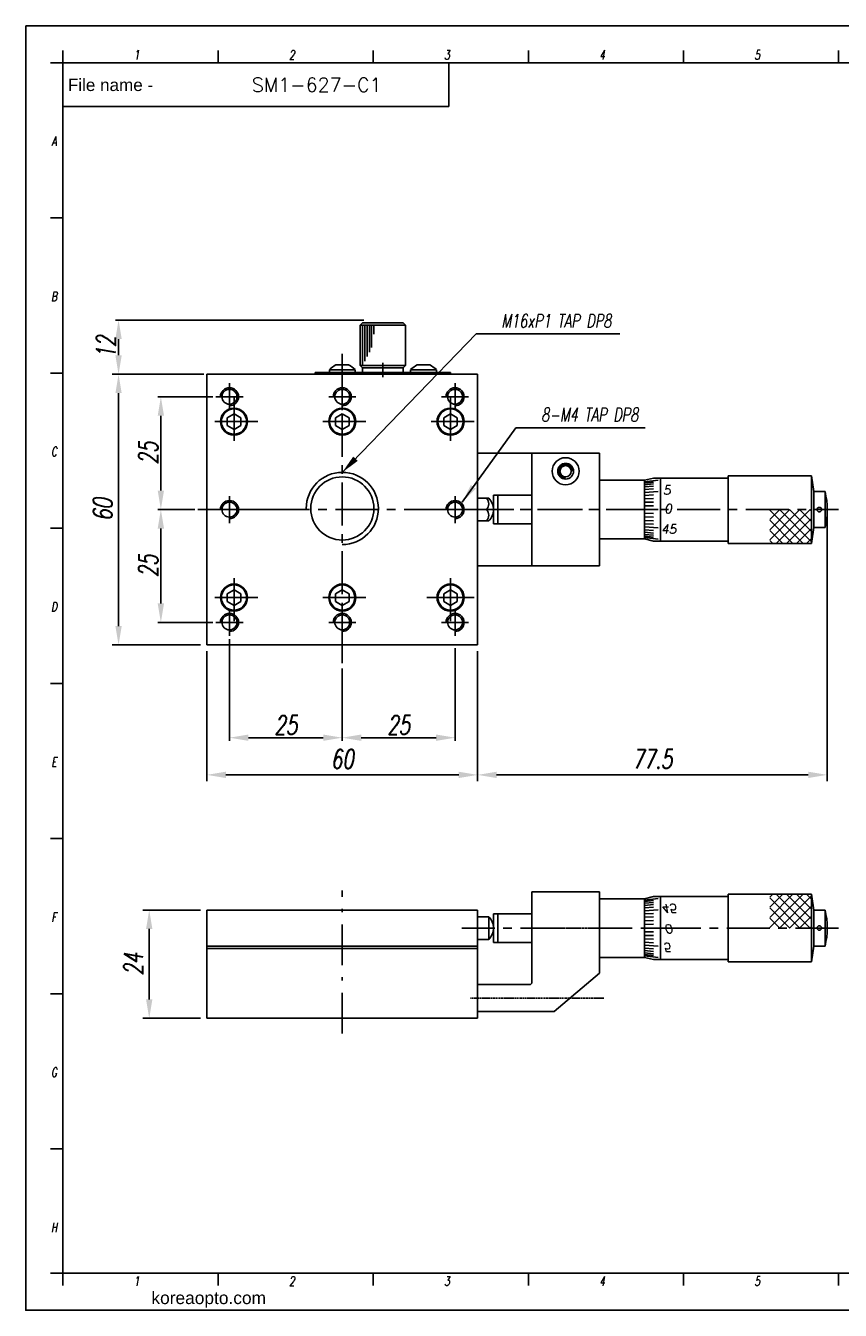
# Model space of a CAD drawing. Extents: x 0 to 1192, y 0 to 285.
# Tile 5 of 6: x 795 to 975, y 0 to 285. Entities that reach past the tile are written whole.
import ezdxf
from ezdxf.enums import TextEntityAlignment as Align

# ---------------------------------------------------------------- set-up
doc = ezdxf.new("R2010")
doc.units = 0
doc.header["$LTSCALE"] = 0.3
doc.header["$MEASUREMENT"] = 0
for name, pattern in [('CENTER', [50.8, 31.75, -6.35, 6.35, -6.35]), ('CENTER2', [1.125, 0.75, -0.125, 0.125, -0.125]), ('DASHDOT', [50.5, 30, -9, 2.5, -9])]:
    doc.linetypes.add(name, pattern=pattern)
doc.layers.get('0').update_dxf_attribs({"linetype": 'CONTINUOUS'})
doc.layers.get('DEFPOINTS').update_dxf_attribs({"linetype": 'CONTINUOUS'})
for name, color, linetype in [('1', 1, 'CENTER'), ('3', 3, 'CONTINUOUS'), ('FORM', 7, 'CONTINUOUS'), ('PAPER', 2, 'CONTINUOUS'), ('W', 4, 'CONTINUOUS')]:
    doc.layers.add(name, color=color, linetype=linetype)
doc.styles.add('H', font='txt.shx')
doc.styles.add('S', font='romans.shx', dxfattribs={"width": 0.7, "oblique": 10, "bigfont": 'bigfont.shx'})
doc.styles.add('SEACAD_arial_ttfI', font='arial.ttf')
doc.styles.get("Standard").update_dxf_attribs({"font": 'romans.shx', "width": 0.7, "oblique": 10, "bigfont": 'whgtxt.shx'})
doc.dimstyles.get("Standard").update_dxf_attribs({"dimtxt": 0.18, "dimasz": 0.18, "dimexe": 0.18, "dimexo": 0.0625, "dimgap": 0.09, "dimtad": 0, "dimtih": 1, "dimtoh": 1, "dimdec": 4, "dimzin": 0, "dimdsep": 46, "dimtxsty": 'Standard', "dimcen": 0.09, "dimadec": 0, "dimazin": 0, "dimtfac": 1, "dimtdec": 4, "dimtofl": 0, "dimtmove": 0, "dimatfit": 3, "dimfxl": 0, "dimtolj": 1, "dimtzin": 0, "dimarcsym": 0})

# ---------------------------------------------------------------- blocks, each defined once
blk = doc.blocks.new('erdftrgf45r')
at = {"layer": 'W'}
for p, q in [((34921.74, 9666.28), (35198.74, 9666.28)), ((34921.74, 9471.28), (34921.74, 9666.28)), ((35198.74, 9666.28), (35198.74, 9471.28)), ((35198.74, 9471.28), (34921.74, 9471.28))]:
    blk.add_line(p, q, dxfattribs=at)
blk = doc.blocks.new('234m234msfmem')
for p, q in [((22092.94, -222.76), (22092.94, -266.52)), ((22092.94, -266.52), (22145.04, -266.52))]:
    blk.add_line(p, q)
blk.add_lwpolyline([(22086.69, -57.1), (22387.79, -57.1), (22387.79, -272.77), (22086.69, -272.77)], close=True)
at = {"layer": 'FORM', "color": 7, "linetype": 'Continuous'}
for q in [(22157.76, -63.35), (22092.94, -70.69)]:
    blk.add_line((22157.76, -70.69), q, dxfattribs=at)
at = {"layer": 'PAPER'}
for p, q in [((22092.94, -63.35), (22092.94, -61.27)), ((22118.99, -63.35), (22118.99, -61.27)), ((22118.99, -63.35), (22118.99, -61.27)), ((22145.04, -63.35), (22145.04, -61.27)), ((22171.1, -63.35), (22171.1, -61.27)), ((22197.15, -63.35), (22197.15, -61.27)), ((22223.2, -63.35), (22223.2, -61.27)), ((22092.94, -63.35), (22090.86, -63.35)), ((22092.94, -89.37), (22090.86, -89.37)), ((22092.94, -115.42), (22090.86, -115.42)), ((22092.94, -141.47), (22090.86, -141.47)), ((22092.94, -167.52), (22090.86, -167.52)), ((22092.94, -193.57), (22090.86, -193.57)), ((22092.94, -219.62), (22090.86, -219.62)), ((22092.94, -245.68), (22090.86, -245.68)), ((22092.94, -266.52), (22090.86, -266.52)), ((22092.94, -266.52), (22092.94, -268.6)), ((22118.99, -266.52), (22118.99, -268.6)), ((22118.99, -266.52), (22118.99, -268.6)), ((22145.04, -266.52), (22145.04, -268.6)), ((22171.1, -266.52), (22171.1, -268.6)), ((22197.15, -266.52), (22197.15, -268.6)), ((22223.2, -266.52), (22223.2, -268.6))]:
    blk.add_line(p, q, dxfattribs=at)
at = {"xscale": 1.04187073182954, "yscale": 1.04187073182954, "zscale": 1.04187073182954}
blk.add_blockref('erdftrgf45r', (-14291, -10134.37), dxfattribs=at)
at = {"layer": 'FORM', "color": 7, "linetype": 'Continuous', "style": 'SEACAD_arial_ttfI'}
for s, height, p in [('File name -', 2.0507, (22093.77, -66.02)), ('koreaopto.com ', 2.0835, (22107.8, -269.64))]:
    blk.add_text(s, height=height, dxfattribs=at).set_placement(p, align=Align.TOP_LEFT)
at = {"layer": 'PAPER', "style": 'S', "oblique": 10, "width": 0.7}
for s, p in [('1', (22105.33, -62.01)), ('2', (22131.38, -62.01)), ('3', (22157.43, -62.01)), ('4', (22183.48, -62.01)), ('5', (22209.53, -62.01)), ('A', (22091.45, -76.5)), ('B', (22091.45, -102.55)), ('C', (22091.45, -128.6)), ('D', (22091.45, -154.66)), ('E', (22091.45, -180.71)), ('F', (22091.45, -206.76)), ('G', (22091.45, -232.81)), ('H', (22091.45, -258.86)), ('1', (22105.33, -267.87)), ('2', (22131.38, -267.87)), ('3', (22157.43, -267.87)), ('4', (22183.48, -267.87)), ('5', (22209.53, -267.87))]:
    blk.add_text(s, height=1.56, dxfattribs=at).set_placement(p, align=Align.MIDDLE)
blk = doc.blocks.new('*D121')
at = {"color": 4, "lineweight": -2}
for p, q in [((835.08, 146.09), (835.08, 117.3)), ((895.08, 146.09), (895.08, 117.3)), ((890.88, 118.7), (839.28, 118.7))]:
    blk.add_line(p, q, dxfattribs=at)
at = {"color": 4}
for points in [[(839.28, 119.4), (839.28, 118), (835.08, 118.7)], [(890.88, 119.4), (890.88, 118), (895.08, 118.7)]]:
    blk.add_solid(points, dxfattribs=at)
at = {"layer": 'DEFPOINTS', "color": 0}
for p in [(835.08, 147.49), (895.08, 147.49), (835.08, 118.7)]:
    blk.add_point(p, dxfattribs=at)
at = {"color": 3, "insert": (865.08, 122.2), "char_height": 4.2, "attachment_point": 5}
blk.add_mtext('\\A1;60', dxfattribs=at)
blk = doc.blocks.new('*D110')
at = {"color": 4, "lineweight": -2}
for p, q in [((840.08, 148.79), (840.08, 126.24)), ((865.08, 142.29), (865.08, 126.24)), ((860.88, 126.94), (844.28, 126.94))]:
    blk.add_line(p, q, dxfattribs=at)
at = {"color": 4}
for points in [[(844.28, 127.64), (844.28, 126.24), (840.08, 126.94)], [(860.88, 127.64), (860.88, 126.24), (865.08, 126.94)]]:
    blk.add_solid(points, dxfattribs=at)
at = {"layer": 'DEFPOINTS', "color": 0}
for p in [(840.08, 149.49), (865.08, 142.99), (840.08, 126.94)]:
    blk.add_point(p, dxfattribs=at)
at = {"color": 3, "insert": (852.58, 129.74), "char_height": 4.2, "attachment_point": 5}
blk.add_mtext('\\A1;25', dxfattribs=at)
blk = doc.blocks.new('*D111')
at = {"color": 4, "lineweight": -2}
for p, q in [((890.08, 146.79), (890.08, 126.24)), ((869.28, 126.94), (885.88, 126.94))]:
    blk.add_line(p, q, dxfattribs=at)
at = {"color": 4}
for points in [[(869.28, 127.64), (869.28, 126.24), (865.08, 126.94)], [(885.88, 127.64), (885.88, 126.24), (890.08, 126.94)]]:
    blk.add_solid(points, dxfattribs=at)
at = {"layer": 'DEFPOINTS', "color": 0}
for p in [(890.08, 147.49), (865.08, 126.94), (890.08, 126.94)]:
    blk.add_point(p, dxfattribs=at)
at = {"color": 3, "insert": (877.58, 129.74), "char_height": 4.2, "attachment_point": 5}
blk.add_mtext('\\A1;25', dxfattribs=at)
blk = doc.blocks.new('*D112')
at = {"color": 4, "lineweight": -2}
for p, q in [((869.88, 219.49), (814.79, 219.49)), ((815.49, 211.69), (815.49, 215.29)), ((834.38, 207.49), (814.79, 207.49))]:
    blk.add_line(p, q, dxfattribs=at)
at = {"color": 4}
for points in [[(814.79, 215.29), (816.19, 215.29), (815.49, 219.49)], [(814.79, 211.69), (816.19, 211.69), (815.49, 207.49)]]:
    blk.add_solid(points, dxfattribs=at)
at = {"layer": 'DEFPOINTS', "color": 0}
for p in [(815.49, 219.49), (870.58, 219.49), (835.08, 207.49)]:
    blk.add_point(p, dxfattribs=at)
at = {"color": 3, "insert": (812.69, 213.49), "char_height": 4.2, "attachment_point": 5, "rotation": 90}
blk.add_mtext('\\A1;12', dxfattribs=at)
blk = doc.blocks.new('*D113')
at = {"color": 4, "lineweight": -2}
for p, q in [((836.38, 202.49), (824.17, 202.49)), ((824.87, 181.69), (824.87, 198.29)), ((832.37, 177.49), (824.17, 177.49))]:
    blk.add_line(p, q, dxfattribs=at)
at = {"color": 4}
for points in [[(824.17, 198.29), (825.57, 198.29), (824.87, 202.49)], [(824.17, 181.69), (825.57, 181.69), (824.87, 177.49)]]:
    blk.add_solid(points, dxfattribs=at)
at = {"layer": 'DEFPOINTS', "color": 0}
for p in [(824.87, 202.49), (837.08, 202.49), (833.07, 177.49)]:
    blk.add_point(p, dxfattribs=at)
at = {"color": 3, "insert": (822.07, 189.99), "char_height": 4.2, "attachment_point": 5, "rotation": 90}
blk.add_mtext('\\A1;25', dxfattribs=at)
blk = doc.blocks.new('*D114')
at = {"color": 4, "lineweight": -2}
for p, q in [((831.67, 177.49), (824.17, 177.49)), ((824.87, 173.29), (824.87, 156.69)), ((836.38, 152.49), (824.17, 152.49))]:
    blk.add_line(p, q, dxfattribs=at)
at = {"color": 4}
for points in [[(824.17, 173.29), (825.57, 173.29), (824.87, 177.49)], [(824.17, 156.69), (825.57, 156.69), (824.87, 152.49)]]:
    blk.add_solid(points, dxfattribs=at)
at = {"layer": 'DEFPOINTS', "color": 0}
for p in [(832.37, 177.49), (824.87, 152.49), (837.08, 152.49)]:
    blk.add_point(p, dxfattribs=at)
at = {"color": 3, "insert": (822.07, 164.99), "char_height": 4.2, "attachment_point": 5, "rotation": 90}
blk.add_mtext('\\A1;25', dxfattribs=at)
blk = doc.blocks.new('*D115')
at = {"color": 4, "lineweight": -2}
for p, q in [((833.68, 207.49), (814.09, 207.49)), ((815.49, 203.29), (815.49, 151.69)), ((833.68, 147.49), (814.09, 147.49))]:
    blk.add_line(p, q, dxfattribs=at)
at = {"color": 4}
for points in [[(814.79, 203.29), (816.19, 203.29), (815.49, 207.49)], [(814.79, 151.69), (816.19, 151.69), (815.49, 147.49)]]:
    blk.add_solid(points, dxfattribs=at)
at = {"layer": 'DEFPOINTS', "color": 0}
for p in [(835.08, 207.49), (815.49, 147.49), (835.08, 147.49)]:
    blk.add_point(p, dxfattribs=at)
at = {"color": 3, "insert": (811.99, 177.49), "char_height": 4.2, "attachment_point": 5, "rotation": 90}
blk.add_mtext('\\A1;60', dxfattribs=at)
blk = doc.blocks.new('*D116')
at = {"color": 4, "lineweight": -2}
for p, q in [((972.58, 176.09), (972.58, 117.3)), ((895.08, 146.09), (895.08, 117.3)), ((899.28, 118.7), (968.38, 118.7))]:
    blk.add_line(p, q, dxfattribs=at)
at = {"color": 4}
for points in [[(899.28, 119.4), (899.28, 118), (895.08, 118.7)], [(968.38, 119.4), (968.38, 118), (972.58, 118.7)]]:
    blk.add_solid(points, dxfattribs=at)
at = {"layer": 'DEFPOINTS', "color": 0}
for p in [(972.58, 177.49), (895.08, 147.49), (972.58, 118.7)]:
    blk.add_point(p, dxfattribs=at)
at = {"color": 3, "insert": (933.83, 122.2), "char_height": 4.2, "attachment_point": 5}
blk.add_mtext('\\A1;77.5', dxfattribs=at)
blk = doc.blocks.new('*D117')
at = {"color": 4, "lineweight": -2}
for p, q in [((833.68, 88.75), (820.89, 88.75)), ((822.29, 84.55), (822.29, 68.95)), ((833.68, 64.75), (820.89, 64.75))]:
    blk.add_line(p, q, dxfattribs=at)
at = {"color": 4}
for points in [[(821.59, 84.55), (822.99, 84.55), (822.29, 88.75)], [(821.59, 68.95), (822.99, 68.95), (822.29, 64.75)]]:
    blk.add_solid(points, dxfattribs=at)
at = {"layer": 'DEFPOINTS', "color": 0}
for p in [(835.08, 88.75), (822.29, 64.75), (835.08, 64.75)]:
    blk.add_point(p, dxfattribs=at)
at = {"color": 3, "insert": (818.79, 76.75), "char_height": 4.2, "attachment_point": 5, "rotation": 90}
blk.add_mtext('\\A1;24', dxfattribs=at)
blk = doc.blocks.new('A$C71E23728')
at = {"color": 1, "linetype": 'CENTER'}
blk.add_line((3.16, 4.5), (0, 4.5), dxfattribs=at)
at = {"layer": '1', "color": 7, "linetype": 'Continuous'}
for p, q in [((2.04, 9), (1.04, 9)), ((1.04, 9), (1.04, 0)), ((2.04, 0), (2.04, 9)), ((1.04, 0), (2.04, 0))]:
    blk.add_line(p, q, dxfattribs=at)
blk = doc.blocks.new('A$C1AB17E2D')
for p, q in [((10.5, 12.04), (10, 11.54)), ((10, 11.54), (10, 2.54)), ((19.5, 12.04), (10.5, 12.04)), ((20, 11.54), (19.5, 12.04)), ((20, 2.54), (20, 11.54)), ((30, 1.04), (0, 1.04)), ((0, 1.04), (0, 0.64)), ((0, 0.64), (30, 0.64)), ((8.85, 1.65), (3.15, 1.65)), ((3.15, 1.65), (3.15, 1.04)), ((8.75, 1.04), (3.25, 1.04)), ((7.4, 2.69), (4.6, 2.69)), ((8.85, 1.65), (8.85, 1.04)), ((10.5, 2.04), (10, 2.54)), ((10.5, 2.04), (19.5, 2.04)), ((19.5, 2.04), (20, 2.54)), ((21.15, 1.65), (21.15, 1.04)), ((21.15, 1.65), (26.85, 1.65)), ((21.25, 1.04), (26.75, 1.04)), ((22.6, 2.69), (25.4, 2.69)), ((26.85, 1.65), (26.85, 1.04)), ((30, 0.64), (30, 1.04))]:
    blk.add_line(p, q)
for centre, start, end in [((7.07, -2.29), 116.3014, 134.8207), ((4.93, -2.29), 45.1793, 63.6986), ((25.07, -2.29), 116.3014, 134.8207), ((22.93, -2.29), 45.1793, 63.6986)]:
    blk.add_arc(centre, 5.56, start, end)
at = {"layer": '3'}
for p, q in [((10, 11.54), (20, 11.54)), ((10.5, 11.54), (10.5, 2.54)), ((11, 11.54), (11, 3.54)), ((11.5, 11.54), (11.5, 4.54)), ((12, 11.54), (12, 5.54)), ((12.5, 11.54), (12.5, 6.54)), ((13, 11.54), (13, 9.54)), ((10, 2.54), (20, 2.54))]:
    blk.add_line(p, q, dxfattribs=at)
at = {"xscale": -1, "rotation": 270}
blk.add_blockref('A$C71E23728', (10.5, 0), dxfattribs=at)
blk = doc.blocks.new('A$C185D13A4')
at = {"color": 0}
blk.add_line((1.6, 6), (1.6, 0), dxfattribs=at)
at = {"color": 1, "linetype": 'CENTER2'}
blk.add_line((29.59, 3), (0, 3), dxfattribs=at)
at = {"layer": '1', "color": 7, "linetype": 'Continuous'}
for p, q in [((13.6, 26.5), (28.6, 26.5)), ((13.6, 6.3), (13.6, 26.5)), ((28.6, 26.5), (28.6, 8.5)), ((1.6, 6), (13.3, 6)), ((13.3, 6), (13.6, 6.3)), ((28.6, 8.5), (18.6, 0)), ((18.6, 0), (1.6, 0))]:
    blk.add_line(p, q, dxfattribs=at)
at = {"layer": '3', "color": 1, "linetype": 'CENTER2'}
blk.add_line((30.88, 18.5), (11.2, 18.5), dxfattribs=at)

msp = doc.modelspace()

# ---------------------------------------------------------------- hatches: boundary and pattern name
h = msp.add_hatch()
h.set_pattern_fill('ANSI37', color=256, scale=0.5, style=0)
h.set_pattern_definition([(45, (783.52, 23.6641), (-1.122532, 1.122532), []), (135, (783.52, 23.6641), (-1.122532, -1.122532), [])])
h.paths.add_polyline_path([(969.08093, 177.48771), (959.83093, 177.48771), (959.83093, 169.98771), (969.08093, 169.98771)])
h = msp.add_hatch()
h.set_pattern_fill('ANSI37', color=256, scale=0.5, angle=180, style=0)
h.set_pattern_definition([(315, (783.5199, 238.575), (-1.122532, -1.122532), []), (225, (783.5199, 238.575), (-1.122532, 1.122532), [])])
h.paths.add_polyline_path([(969.08088, 84.75145), (959.83088, 84.75145), (959.83088, 92.25145), (969.08088, 92.25145)])

# ---------------------------------------------------------------- linework, layer by layer
for p, q in [((895.08088, 207.48771), (835.08088, 207.48771)), ((835.08088, 207.48771), (835.08088, 147.48771)), ((895.08088, 147.48771), (895.08088, 207.48771)), ((839.58088, 197.85373), (841.08088, 198.71976)), ((839.58088, 196.12168), (839.58088, 197.85373)), ((841.08088, 198.71976), (842.58088, 197.85373)), ((842.58088, 197.85373), (842.58088, 196.12168)), ((863.58088, 197.85373), (865.08088, 198.71976)), ((863.58088, 196.12168), (863.58088, 197.85373)), ((865.08088, 198.71976), (866.58088, 197.85373)), ((866.58088, 197.85373), (866.58088, 196.12168)), ((887.58088, 197.85373), (889.08088, 198.71976)), ((887.58088, 196.12168), (887.58088, 197.85373)), ((889.08088, 198.71976), (890.58088, 197.85373)), ((890.58088, 197.85373), (890.58088, 196.12168)), ((841.08088, 195.25566), (839.58088, 196.12168)), ((842.58088, 196.12168), (841.08088, 195.25566)), ((865.08088, 195.25566), (863.58088, 196.12168)), ((866.58088, 196.12168), (865.08088, 195.25566)), ((889.08088, 195.25566), (887.58088, 196.12168)), ((890.58088, 196.12168), (889.08088, 195.25566)), ((895.08088, 189.98771), (922.08093, 189.98771)), ((895.08088, 189.98771), (895.08088, 164.98771)), ((907.08093, 164.98771), (907.08093, 189.98771)), ((922.08093, 189.98771), (922.08093, 164.98771)), ((922.08093, 183.98771), (932.08093, 183.98771)), ((932.08093, 183.98771), (934.08093, 184.48771)), ((932.08093, 183.66957), (935.08093, 184.02622)), ((932.08093, 183.98771), (932.08093, 170.98771)), ((932.08093, 183.98771), (932.08093, 171.02622)), ((932.08093, 183.36908), (934.08093, 183.59529)), ((932.08093, 182.97584), (934.08093, 183.18692)), ((932.08093, 182.49604), (934.08093, 182.68867)), ((934.08093, 184.48771), (950.58093, 184.48771)), ((935.58093, 184.48771), (935.58093, 170.48771)), ((950.58093, 184.98771), (950.58093, 169.98771)), ((950.58093, 184.98771), (969.08093, 184.98771)), ((969.08093, 184.98771), (969.08093, 169.98771)), ((969.08093, 184.98771), (969.58093, 181.48771)), ((897.53042, 179.98771), (895.08093, 179.98771)), ((898.58093, 180.66271), (898.58093, 174.31271)), ((898.58093, 180.66271), (907.08093, 180.66271)), ((899.58093, 180.66271), (899.58093, 174.31271)), ((932.08093, 181.93726), (934.08093, 182.1084)), ((932.08093, 181.30831), (935.08093, 181.52873)), ((932.08093, 180.61911), (934.08093, 180.73954)), ((932.08093, 179.88052), (934.08093, 179.97255)), ((969.58093, 181.48771), (969.58093, 173.48771)), ((969.58093, 181.48771), (972.08093, 181.48771)), ((972.08093, 181.48771), (972.08093, 173.48771)), ((895.08093, 177.48771), (897.05999, 177.48771)), ((932.08093, 179.10419), (934.08093, 179.16636)), ((932.08093, 178.30237), (934.08093, 178.33371)), ((932.08093, 177.48771), (935.08093, 177.48771)), ((932.08093, 176.67304), (934.08093, 176.64171)), ((895.08093, 174.98771), (897.53042, 174.98771)), ((898.58093, 174.31271), (907.08093, 174.31271)), ((932.08093, 175.87122), (934.08093, 175.80905)), ((932.08093, 175.0949), (934.08093, 175.00287)), ((932.08093, 174.35631), (934.08093, 174.23587)), ((932.08093, 173.6671), (935.08093, 173.44668)), ((922.08093, 170.98771), (932.08093, 170.98771)), ((932.08093, 173.03815), (934.08093, 172.86701)), ((932.08093, 172.47937), (934.08093, 172.28674)), ((932.08093, 171.99958), (934.08093, 171.78849)), ((932.08093, 171.60633), (934.08093, 171.38012)), ((932.08093, 171.30584), (935.08093, 170.94919)), ((932.08093, 170.98771), (934.08093, 170.48771)), ((969.08093, 169.98771), (969.58093, 173.48771)), ((969.58093, 173.48771), (972.08093, 173.48771)), ((934.08093, 170.48771), (950.58093, 170.48771)), ((950.58093, 169.98771), (969.08093, 169.98771)), ((922.08093, 164.98771), (895.08088, 164.98771)), ((841.08088, 159.71976), (839.58088, 158.85373)), ((842.58088, 158.85373), (841.08088, 159.71976)), ((865.08088, 159.71976), (863.58088, 158.85373)), ((866.58088, 158.85373), (865.08088, 159.71976)), ((889.08088, 159.71976), (887.58088, 158.85373)), ((890.58088, 158.85373), (889.08088, 159.71976)), ((839.58088, 158.85373), (839.58088, 157.12168)), ((839.58088, 157.12168), (841.08088, 156.25566)), ((841.08088, 156.25566), (842.58088, 157.12168)), ((842.58088, 157.12168), (842.58088, 158.85373)), ((863.58088, 158.85373), (863.58088, 157.12168)), ((863.58088, 157.12168), (865.08088, 156.25566)), ((865.08088, 156.25566), (866.58088, 157.12168)), ((866.58088, 157.12168), (866.58088, 158.85373)), ((887.58088, 158.85373), (887.58088, 157.12168)), ((887.58088, 157.12168), (889.08088, 156.25566)), ((889.08088, 156.25566), (890.58088, 157.12168)), ((890.58088, 157.12168), (890.58088, 158.85373)), ((835.08088, 147.48771), (895.08088, 147.48771)), ((922.08088, 91.25145), (932.08088, 91.25145)), ((932.08088, 91.25145), (934.08088, 91.75145)), ((932.08088, 90.93332), (935.08088, 91.28997)), ((932.08088, 78.25145), (932.08088, 91.25145)), ((932.08088, 78.25145), (932.08088, 91.21294)), ((934.08088, 91.75145), (950.58088, 91.75145)), ((935.58088, 77.75145), (935.58088, 91.75145)), ((950.58088, 77.25145), (950.58088, 92.25145)), ((950.58088, 92.25145), (969.08088, 92.25145)), ((969.08088, 77.25145), (969.08088, 92.25145)), ((969.08088, 92.25145), (969.58088, 88.75145)), ((932.08088, 90.63283), (934.08088, 90.85904)), ((932.08088, 90.23958), (934.08088, 90.45067)), ((932.08088, 89.75979), (934.08088, 89.95242)), ((932.08088, 89.20101), (934.08088, 89.37215)), ((932.08088, 88.57206), (935.08088, 88.79248)), ((969.58088, 80.75145), (969.58088, 88.75145)), ((969.58088, 88.75145), (972.08088, 88.75145)), ((972.08088, 80.75145), (972.08088, 88.75145)), ((895.08083, 87.25145), (897.53032, 87.25145)), ((898.58088, 81.57645), (898.58088, 87.92645)), ((898.58088, 87.92645), (907.08088, 87.92645)), ((899.58088, 81.57645), (899.58088, 87.92645)), ((932.08088, 87.88285), (934.08088, 88.00329)), ((932.08088, 87.14426), (934.08088, 87.23629)), ((932.08088, 86.36794), (934.08088, 86.43011)), ((932.08088, 85.56612), (934.08088, 85.59745)), ((932.08088, 84.75145), (935.08088, 84.75145)), ((932.08088, 83.93679), (934.08088, 83.90545)), ((932.08088, 83.13497), (934.08088, 83.0728)), ((897.53032, 82.25145), (895.08083, 82.25145)), ((895.08088, 64.75145), (895.08088, 80.25145)), ((898.58088, 81.57645), (907.08088, 81.57645)), ((932.08088, 82.35864), (934.08088, 82.26661)), ((932.08088, 81.62005), (934.08088, 81.49962)), ((932.08088, 80.93085), (935.08088, 80.71043)), ((932.08088, 80.3019), (934.08088, 80.13076)), ((932.08088, 79.74312), (934.08088, 79.55049)), ((969.08088, 77.25145), (969.58088, 80.75145)), ((969.58088, 80.75145), (972.08088, 80.75145)), ((922.08088, 78.25145), (932.08088, 78.25145)), ((932.08088, 79.26332), (934.08088, 79.05224)), ((932.08088, 78.87008), (934.08088, 78.64387)), ((932.08088, 78.56959), (935.08088, 78.21294)), ((932.08088, 78.25145), (934.08088, 77.75145)), ((934.08088, 77.75145), (950.58088, 77.75145)), ((950.58088, 77.25145), (969.08088, 77.25145))]:
    msp.add_line(p, q)
for centre, radius in [((840.08088, 202.48771), 1.65), ((865.08088, 202.48771), 1.65), ((890.08088, 202.48771), 1.65), ((841.08088, 196.98771), 3), ((841.08088, 196.98771), 2.8), ((865.08088, 196.98771), 3), ((865.08088, 196.98771), 2.8), ((889.08088, 196.98771), 3), ((889.08088, 196.98771), 2.8), ((914.58093, 185.98771), 3), ((914.58093, 185.98771), 1.75), ((914.58093, 185.98771), 1.25), ((865.08088, 177.73771), 7), ((840.08088, 177.48771), 1.65), ((890.08088, 177.48771), 1.65), ((970.83093, 177.48771), 0.5), ((841.08088, 157.98771), 3), ((841.08088, 157.98771), 2.8), ((865.08088, 157.98771), 3), ((865.08088, 157.98771), 2.8), ((889.08088, 157.98771), 3), ((889.08088, 157.98771), 2.8), ((840.08088, 152.48771), 1.65), ((865.08088, 152.48771), 1.65), ((890.08088, 152.48771), 1.65), ((970.83088, 84.75145), 0.5)]:
    msp.add_circle(centre, radius)
at = {"color": 3}
msp.add_arc((914.58093, 185.98771), 1.5, 0, 270, dxfattribs=at)
for centre, radius, start, end in [((895.6345, 178.73771), 1.89592, 318.752728, 41.247272), ((895.08093, 177.48771), 3.5, 314.41531, 45.58469), ((956.33093, 177.48771), 16.25, 345.7499673, 14.2500327), ((895.6345, 176.23771), 1.89592, 318.752728, 41.247272), ((956.33088, 84.75145), 16.25, 345.7499673, 14.2500327), ((895.08083, 84.75145), 3.5, 314.415309, 45.584689)]:
    msp.add_arc(centre, radius, start, end)
at = {"layer": '1', "linetype": 'CENTER'}
for p, q in [((865.08088, 143.48771), (865.08088, 211.98771)), ((840.08088, 199.48771), (840.08088, 205.48771)), ((865.08088, 199.48771), (865.08088, 205.48771)), ((890.08088, 199.48771), (890.08088, 205.48771)), ((837.08088, 202.48771), (843.08088, 202.48771)), ((841.08088, 202.23771), (841.08088, 191.73771)), ((862.08088, 202.48771), (868.08088, 202.48771)), ((887.08088, 202.48771), (893.08088, 202.48771)), ((889.08088, 202.23771), (889.08088, 191.73771)), ((846.33088, 196.98771), (835.83088, 196.98771)), ((870.33088, 196.98771), (859.83088, 196.98771)), ((894.33088, 196.98771), (883.83088, 196.98771)), ((840.08088, 174.48771), (840.08088, 180.48771)), ((865.08088, 174.48771), (865.08088, 180.48771)), ((890.08088, 174.48771), (890.08088, 180.48771)), ((833.07018, 177.48771), (899.08088, 177.48771)), ((837.08088, 177.48771), (843.08088, 177.48771)), ((840.33088, 177.48771), (850.83088, 177.48771)), ((889.83088, 177.48771), (879.33088, 177.48771)), ((887.08088, 177.48771), (893.08088, 177.48771)), ((893.58093, 177.48771), (975.08093, 177.48771)), ((841.08088, 152.73771), (841.08088, 163.23771)), ((889.08088, 152.73771), (889.08088, 163.23771)), ((846.33088, 157.98771), (835.83088, 157.98771)), ((870.33088, 157.98771), (859.83088, 157.98771)), ((894.33088, 157.98771), (883.83088, 157.98771)), ((883.83088, 157.98771), (894.33088, 157.98771)), ((840.08088, 149.48771), (840.08088, 155.48771)), ((865.08088, 149.48771), (865.08088, 155.48771)), ((890.08088, 149.48771), (890.08088, 155.48771)), ((837.08088, 152.48771), (843.08088, 152.48771)), ((862.08088, 152.48771), (868.08088, 152.48771)), ((887.08088, 152.48771), (893.08088, 152.48771))]:
    msp.add_line(p, q, dxfattribs=at)
at = {"layer": '1'}
for p, q in [((893.08088, 177.48771), (924.08093, 177.48771)), ((975.06469, 84.75145), (891.60078, 84.75145))]:
    msp.add_line(p, q, dxfattribs=at)
at = {"layer": '1', "linetype": 'DASHDOT'}
msp.add_line((865.08088, 61.39707), (865.08088, 93.09021), dxfattribs=at)
at = {"layer": '1', "color": 7, "linetype": 'Continuous'}
for p, q in [((835.08088, 88.75145), (895.08088, 88.75145)), ((835.08088, 88.75145), (835.08088, 64.75145)), ((895.08088, 88.75145), (895.08088, 64.75145)), ((895.08088, 80.75145), (835.08088, 80.75145)), ((895.08088, 80.25145), (835.08088, 80.25145)), ((835.08088, 64.75145), (865.08088, 64.75145)), ((865.08088, 64.75145), (895.08088, 64.75145))]:
    msp.add_line(p, q, dxfattribs=at)
at = {"layer": '3'}
msp.add_line((897.53032, 82.25145), (897.53032, 87.25145), dxfattribs=at)
for centre, radius in [((840.08088, 202.48771), 2), ((865.08088, 202.48771), 2), ((890.08088, 202.48771), 2), ((865.08088, 177.73771), 8), ((840.08088, 177.48771), 2), ((890.08088, 177.48771), 2), ((840.08088, 152.48771), 2), ((865.08088, 152.48771), 2), ((890.08088, 152.48771), 2)]:
    msp.add_arc(centre, radius, 270, 180, dxfattribs=at)
at = {"layer": 'DEFPOINTS', "color": 0, "linetype": 'ByBlock'}
msp.add_point((895.08088, 189.98771), dxfattribs=at)

# ---------------------------------------------------------------- block references
at = {"xscale": 1.32, "yscale": 1.32, "zscale": 1.32}
msp.add_blockref('234m234msfmem', (-28359.52472, 360.09856), dxfattribs=at)
for name, p in [('A$C1AB17E2D', (859.08087, 206.84492)), ('A$C185D13A4', (893.48363, 66.25145))]:
    msp.add_blockref(name, p)

# ---------------------------------------------------------------- texts
at = {"oblique": 10}
for s, p in [('5', (936.1642, 180.80541)), ('0', (936.44334, 176.68971)), ('45', (935.7455, 172.15562))]:
    msp.add_text(s, height=2, dxfattribs=at).set_placement(p)
at = {"oblique": 10, "text_generation_flag": 4, "width": 1.015427}
for s, height, p in [('45', 1.969616, (935.74545, 90.08354)), ('0', 1.96962, (936.44329, 85.54945)), ('5', 1.96962, (936.16415, 81.43375))]:
    msp.add_text(s, height=height, dxfattribs=at).set_placement(p)
at = {"insert": (859.42231, 271.63239), "char_height": 3.0943561, "width": 58.5898016, "attachment_point": 5, "style": 'H'}
msp.add_mtext('{\\C2;SM1-627-C1}', dxfattribs=at)
at = {"color": 3, "char_height": 3, "attachment_point": 4}
for s, insert in [('M16xP1 TAP DP8', (900.33472, 219.31375)), ('8-M4 TAP DP8', (909.18369, 198.50769))]:
    msp.add_mtext(s, dxfattribs=dict(at, insert=insert))

# ---------------------------------------------------------------- dimensions: what is measured, and where the dimension line sits
for base, p1, p2, override, picture, middle in [((815.48876, 219.48771), (835.08088, 207.48771), (870.58088, 219.48771), {"dimscale": 0.7, "dimtxt": 6, "dimasz": 6, "dimexe": 1, "dimexo": 1, "dimgap": 1, "dimtad": 1, "dimtih": 0, "dimtoh": 0, "dimzin": 8, "dimlunit": 6, "dimcen": 2.5, "dimclrd": 4, "dimclre": 4, "dimclrt": 3, "dimtofl": 1}, '*D112', (812.68876, 213.48771)), ((815.48876, 147.48771), (835.08088, 207.48771), (835.08088, 147.48771), {"dimtxt": 4.2, "dimasz": 4.2, "dimexe": 1.4, "dimexo": 1.4, "dimgap": 1.4, "dimtad": 1, "dimtih": 0, "dimtoh": 0, "dimzin": 8, "dimlunit": 6, "dimcen": 2.5, "dimclrd": 4, "dimclre": 4, "dimclrt": 3, "dimtofl": 1, "dimtmove": 1}, '*D115', (811.98876, 177.48771)), ((824.87168, 202.48771), (833.07018, 177.48771), (837.08088, 202.48771), {"dimscale": 0.7, "dimtxt": 6, "dimasz": 6, "dimexe": 1, "dimexo": 1, "dimgap": 1, "dimtad": 1, "dimtih": 0, "dimtoh": 0, "dimzin": 8, "dimlunit": 6, "dimcen": 2.5, "dimclrd": 4, "dimclre": 4, "dimclrt": 3, "dimtofl": 1}, '*D113', (822.07168, 189.98771)), ((824.87168, 152.48771), (832.37018, 177.48771), (837.08088, 152.48771), {"dimscale": 0.7, "dimtxt": 6, "dimasz": 6, "dimexe": 1, "dimexo": 1, "dimgap": 1, "dimtad": 1, "dimtih": 0, "dimtoh": 0, "dimzin": 8, "dimlunit": 6, "dimcen": 2.5, "dimclrd": 4, "dimclre": 4, "dimclrt": 3, "dimtofl": 1}, '*D114', (822.07168, 164.98771)), ((822.28678, 64.75145), (835.08088, 88.75145), (835.08088, 64.75145), {"dimtxt": 4.2, "dimasz": 4.2, "dimexe": 1.4, "dimexo": 1.4, "dimgap": 1.4, "dimtad": 1, "dimtih": 0, "dimtoh": 0, "dimzin": 8, "dimlunit": 6, "dimcen": 2.5, "dimclrd": 4, "dimclre": 4, "dimclrt": 3, "dimtofl": 1}, '*D117', (818.78678, 76.75145))]:
    dim = msp.add_linear_dim(base=base, p1=p1, p2=p2, angle=90, dimstyle='Standard', override=override)
    dim.commit()
    dim.dimension.update_dxf_attribs({"geometry": picture, "text_midpoint": middle})
for base, p1, p2, override, picture, middle in [((972.580929, 118.700111), (895.08088, 147.487707), (972.580929, 177.487707), {"dimtxt": 4.2, "dimasz": 4.2, "dimexe": 1.4, "dimexo": 1.4, "dimgap": 1.4, "dimtad": 1, "dimtih": 0, "dimtoh": 0, "dimzin": 8, "dimlunit": 6, "dimcen": 2.5, "dimclrd": 4, "dimclre": 4, "dimclrt": 3, "dimtofl": 1}, '*D116', (933.830905, 122.200111)), ((840.08088, 126.93965), (865.08088, 142.98771), (840.08088, 149.48771), {"dimscale": 0.7, "dimtxt": 6, "dimasz": 6, "dimexe": 1, "dimexo": 1, "dimgap": 1, "dimtad": 1, "dimtih": 0, "dimtoh": 0, "dimzin": 8, "dimlunit": 6, "dimcen": 2.5, "dimclrd": 4, "dimclre": 4, "dimclrt": 3, "dimtofl": 1}, '*D110', (852.58088, 129.73965)), ((890.08088, 126.93965), (865.08088, 126.93965), (890.08088, 147.48771), {"dimscale": 0.7, "dimtxt": 6, "dimasz": 6, "dimexe": 1, "dimexo": 1, "dimgap": 1, "dimtad": 1, "dimtih": 0, "dimtoh": 0, "dimzin": 8, "dimlunit": 6, "dimcen": 2.5, "dimclrd": 4, "dimclre": 4, "dimclrt": 3, "dimtofl": 1}, '*D111', (877.58088, 129.73965))]:
    dim = msp.add_linear_dim(base=base, p1=p1, p2=p2, dimstyle='Standard', override=override)
    dim.commit()
    dim.dimension.update_dxf_attribs({"geometry": picture, "text_midpoint": middle})
dim = msp.add_linear_dim(base=(835.08088, 118.70011), p1=(895.08088, 147.48771), p2=(835.08088, 147.48771), dimstyle='Standard', override={"dimtxt": 4.2, "dimasz": 4.2, "dimexe": 1.4, "dimexo": 1.4, "dimgap": 1.4, "dimtad": 1, "dimtih": 0, "dimtoh": 0, "dimzin": 8, "dimlunit": 6, "dimcen": 2.5, "dimclrd": 4, "dimclre": 4, "dimclrt": 3, "dimtofl": 1})
dim.commit()
dim.dimension.update_dxf_attribs({"geometry": '*D121', "text_midpoint": (865.08088, 118.70011), "dimtype": 160})

# ---------------------------------------------------------------- leaders
at = {"color": 4, "annotation_type": 0, "has_hookline": 1, "hookline_direction": 0}
for points, text_width in [([(865.08088, 185.73771), (894.73472, 216.41375), (898.93472, 216.41375)], 26.26591), ([(891.66552, 179.13509), (903.58369, 195.60769), (907.78369, 195.60769)], 23.06515)]:
    msp.add_leader(points, dimstyle='Standard', override={"dimtxt": 4.2, "dimasz": 4.2, "dimexe": 1.4, "dimexo": 1.4, "dimgap": 1.4, "dimtad": 1, "dimtih": 0, "dimtoh": 0, "dimzin": 8, "dimcen": 2.5, "dimclrd": 4, "dimclre": 4, "dimclrt": 3, "dimtofl": 1}, dxfattribs=dict(at, text_width=text_width))

doc.saveas('drawing.dxf')
